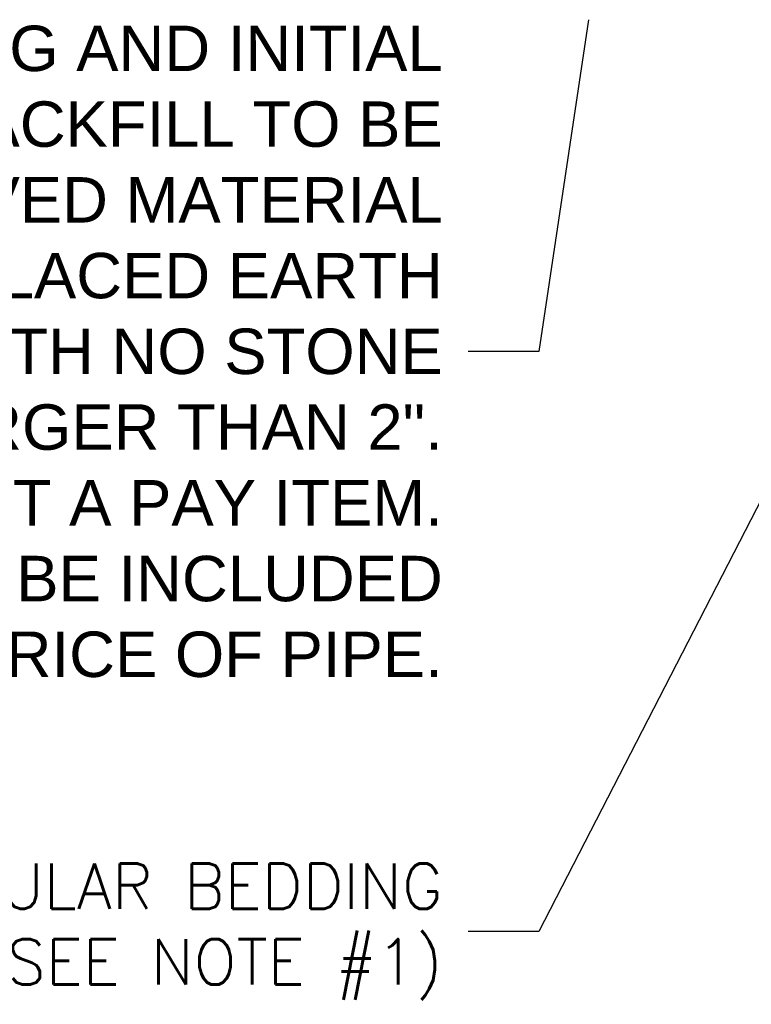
# Paper-space layout 'UM_01' of a CAD drawing. Header units: feet. Extents: x -2.3 to 50.9, y -37.3 to 22.
# Tile 11 of 26: x 2.9 to 4.4, y 3.7 to 5.6. Entities that reach past the tile are written whole.
import ezdxf

# ---------------------------------------------------------------- set-up
doc = ezdxf.new("R2010")
doc.units = ezdxf.units.FT
doc.header["$MEASUREMENT"] = 0
doc.layers.add('SH_TextM', color=7, linetype='Continuous')
doc.styles.get("Standard").update_dxf_attribs({"font": 'arial.ttf'})
doc.styles.add('Straight Normal (0.14) Font 30', font='font30', dxfattribs={"height": 0.14})
doc.dimstyles.new('Dec Straight 0', dxfattribs={"dimtxt": 0.14, "dimasz": 0.14, "dimexe": 0.07, "dimexo": 0.07, "dimgap": 0.05, "dimtad": 1, "dimdec": 0, "dimzin": 0, "dimdsep": 46, "dimtxsty": 'Straight Normal (0.14) Font 30', "dimcen": 0.07, "dimclrd": 9, "dimclre": 9, "dimclrt": 256, "dimaunit": 1, "dimadec": 4, "dimazin": 0, "dimtfac": 1, "dimtdec": 0, "dimtofl": 0, "dimtmove": 0, "dimatfit": 3, "dimfxl": 1, "dimtolj": 1, "dimtzin": 0, "dimlwd": 25, "dimlwe": 25, "dimarcsym": 0})

psp = doc.layouts.new('UM_01')

# ---------------------------------------------------------------- texts
at = {"layer": 'SH_TextM', "insert": (3.7844, 4.9748), "char_height": 0.089706, "width": 3.95477, "attachment_point": 6}
psp.add_mtext('HAUNCHING AND INITIAL\\PBACKFILL TO BE\\PAPPROVED MATERIAL\\POR HAND PLACED EARTH\\PWITH NO STONE\\PLARGER THAN 2".\\PTHIS IS NOT A PAY ITEM.\\PCOST IS TO BE INCLUDED\\PIN PRICE OF PIPE. ', dxfattribs=at)
at = {"layer": 'SH_TextM', "insert": (3.7844, 3.8298), "char_height": 0.089706, "attachment_point": 6}
psp.add_mtext('{\\Fromans.shx|c0;GRANULAR BEDDING\\P(SEE NOTE #1)}', dxfattribs=at)

# ---------------------------------------------------------------- leaders
at = {"layer": 'SH_TextM', "annotation_type": 0, "has_hookline": 1, "hookline_direction": 1}
for points, override, text_width in [([(4.072, 5.6297), (3.9744, 4.9748), (3.8344, 4.9748)], {"dimexo": 0.0625, "dimgap": 0.05, "dimtad": 0, "dimldrblk": 'None'}, 1.5747), ([(4.5263, 4.9026), (3.9744, 3.8298), (3.8344, 3.8298)], {"dimexo": 0.0625, "dimgap": 0.05, "dimtad": 0}, 1.3157)]:
    psp.add_leader(points, dimstyle='Dec Straight 0', override=override, dxfattribs=dict(at, text_width=text_width))

doc.saveas('drawing.dxf')
